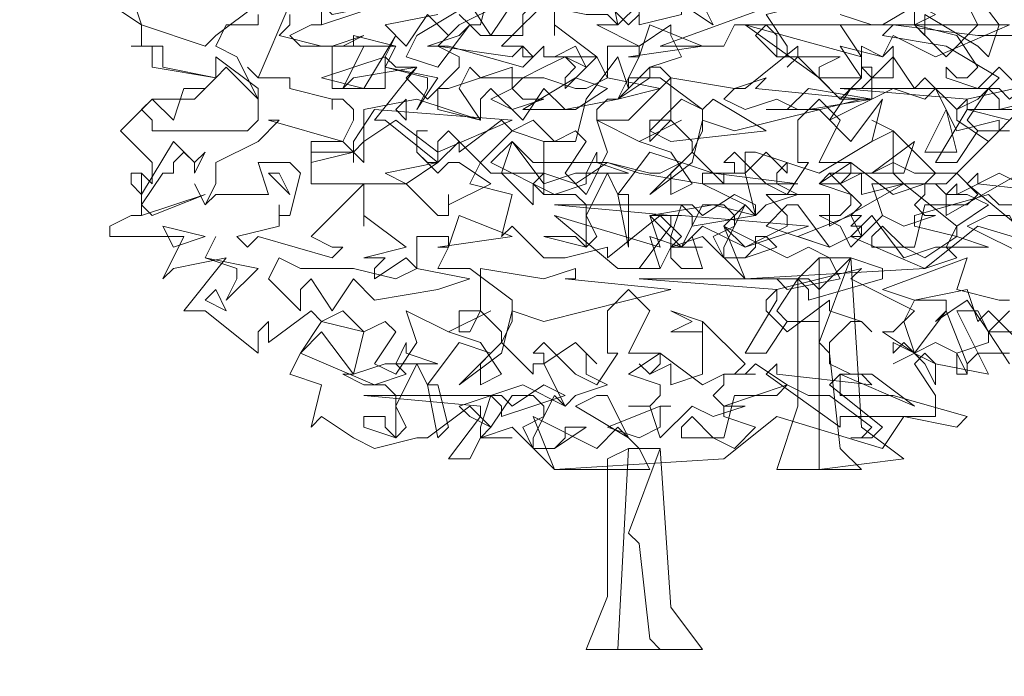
# Model space of a CAD drawing. Header units: millimetres. Extents: x 4234 to 4704, y 1542 to 2004.
# Tile 222 of 256: x 4507.7 to 4516.96, y 1736.29 to 1742.47. Entities that reach past the tile are written whole.
import ezdxf

# ---------------------------------------------------------------- set-up
doc = ezdxf.new("R2010")
doc.units = ezdxf.units.MM
doc.layers.add('BOD', color=40, linetype='Continuous')
doc.layers.add('DIMENSIONS', color=7, linetype='Continuous')

# ---------------------------------------------------------------- blocks, each defined once
blk = doc.blocks.new('A$Cf9015526')
at = {"color": 116, "lineweight": 0, "true_color": 0x136734}
for points in [[(2.1097, 0.8217), (1.8876, 0.8883), (1.7766, 0.7995), (1.3991, 0.7773), (1.3102, 0.8661), (1.2436, 0.8439), (1.2658, 0.8661), (1.2214, 0.9105), (1.1104, 0.8217), (1.1104, 0.8439), (1.0215, 0.8217), (0.9771, 0.8217), (0.9105, 0.8883), (0.8883, 0.8661), (0.9105, 0.9549), (0.8217, 0.9771), (0.8439, 1.0215), (0.9105, 1.0882), (0.8883, 1.1104), (0.7995, 1.0437), (0.7995, 1.0659), (0.7773, 1.0882), (0.755, 1.0659), (0.755, 1.0215), (0.644, 1.1104), (0.6218, 1.1104), (0.7106, 1.2214), (0.5774, 1.1992), (0.5552, 1.177), (0.5996, 1.2658), (0.4664, 1.2658), (0.4441, 1.288), (0.4886, 1.3102), (0.5108, 1.3102), (0.5108, 1.3991)], [(1.9764, 1.3991), (1.8432, 1.4435), (1.821, 1.4435), (1.821, 1.3991), (1.7322, 1.4213), (1.7322, 1.3991), (1.71, 1.3768), (1.7988, 1.3324), (1.7544, 1.3102), (1.821, 1.2436), (1.8876, 1.3102), (1.8654, 1.3546), (1.9764, 1.3546)], [(2.0653, 1.1992), (1.8654, 1.1548), (1.8432, 1.1326), (1.8432, 1.1104), (1.9098, 1.0659), (1.9764, 1.1326)], [(1.9986, 0.9327), (1.932, 0.9327), (1.9098, 0.9549), (1.7544, 0.9105), (1.7544, 0.8883), (1.8432, 0.8661), (1.7766, 0.8217), (1.7322, 0.8439), (1.6877, 0.8439), (1.6655, 0.8439), (1.6655, 0.8661), (1.6877, 0.8883), (1.7322, 0.8439), (1.7544, 0.8439), (1.7766, 0.9327), (1.8654, 0.9327), (1.8876, 0.9549), (1.8432, 0.9993), (1.821, 0.9771), (1.7766, 0.9771), (1.7988, 0.9993), (1.71, 1.0882), (1.71, 0.9993), (1.7322, 0.9771), (1.6433, 0.9549), (1.6433, 0.9993), (1.5989, 0.9771), (1.5767, 0.9993), (1.5989, 0.9771), (1.6211, 0.9993), (1.6211, 1.0215), (1.5545, 1.0215), (1.5989, 1.1104), (1.5545, 1.1548), (1.5101, 1.1104), (1.5101, 1.0215), (1.5323, 1.0215), (1.4879, 0.9549), (1.4435, 0.9771), (1.3768, 1.0437), (1.3546, 1.0215), (1.3768, 1.0215), (1.3768, 0.9993), (1.3546, 0.9993), (1.3546, 0.9771), (1.288, 1.0437), (1.3102, 1.0882), (1.3102, 1.1326), (1.2214, 1.1992), (1.1548, 1.1992), (1.177, 1.2436), (1.177, 1.2658), (1.1104, 1.2658), (1.1104, 1.1992), (1.0882, 1.2436), (1.0215, 1.177), (1.0215, 1.1992), (1.0437, 1.2214), (1.0215, 1.2436), (0.9993, 1.2436), (1.0882, 1.2436), (0.9993, 1.3102), (0.9993, 1.288), (0.9993, 1.3546)], [(0.9993, 1.3768), (0.8883, 1.2658), (0.9327, 1.2658), (0.9549, 1.2436), (0.9327, 1.2214), (0.7773, 1.2658), (0.755, 1.2658), (0.7328, 1.2658), (0.7995, 1.288), (0.8217, 1.3102), (0.7995, 1.3324), (0.8217, 1.3102), (0.8439, 1.3102), (0.8661, 1.3991)], [(1.0882, 1.3768), (1.1548, 1.3102), (1.177, 1.3324)], [(1.9764, 0.6662), (1.9098, 0.6662), (1.8876, 0.7106), (1.8432, 0.7106), (1.9098, 0.5774), (1.7988, 0.5996), (1.7766, 0.6218), (1.7544, 0.5996), (1.7988, 0.533), (1.7988, 0.4886), (1.7322, 0.4886), (1.6877, 0.4219), (1.4657, 0.4886), (1.3546, 0.3997), (0.9993, 0.3775), (0.9105, 0.4664), (0.8439, 0.4441), (0.8661, 0.4664), (0.8217, 0.5108), (0.7328, 0.4441), (0.7106, 0.4441), (0.6218, 0.4219), (0.5774, 0.4441), (0.5108, 0.4886), (0.4886, 0.4664), (0.5108, 0.5552), (0.4441, 0.5774), (0.4664, 0.6218), (0.5108, 0.6884), (0.4886, 0.7106), (0.3997, 0.644), (0.3997, 0.6662), (0.3997, 0.6884), (0.3775, 0.6662), (0.3775, 0.6218), (0.2665, 0.7106), (0.2221, 0.7106), (0.3109, 0.8217), (0.1999, 0.7995), (0.1777, 0.7773), (0.2221, 0.8661), (0.0666, 0.8661), (0.0666, 0.8883), (0.111, 0.9105), (0.1332, 0.9105), (0.1332, 0.9993), (0.1554, 0.9771), (0.1554, 0.9993), (0.1554, 1.0215), (0.0888, 1.0882), (0.1554, 1.1548), (0.2443, 1.1548), (0.2887, 1.1992), (0.1554, 1.2214), (0.1554, 1.2658), (0.111, 1.2658), (0.1332, 1.2658), (0.1332, 1.3102), (0.0666, 1.3546)], [(1.5989, 1.3324), (1.6655, 1.3102), (1.4435, 1.3102), (1.4213, 1.288), (1.4657, 1.2436), (1.5989, 1.2436), (1.5545, 1.2214), (1.5545, 1.1992), (1.5989, 1.1548), (1.6433, 1.1992), (1.6433, 1.2214), (1.6655, 1.2214), (1.6655, 1.1548), (1.5989, 1.1548), (1.5101, 1.2436), (1.4879, 1.2214), (1.5101, 1.2436), (1.5101, 1.2658), (1.3991, 1.177), (1.3768, 1.177), (1.3546, 1.1548), (1.3991, 1.1326), (1.4657, 1.1548), (1.5101, 1.1326), (1.5545, 1.1326), (1.6211, 1.0659), (1.6877, 1.1548), (1.6655, 1.0659), (1.5545, 0.9993), (1.4213, 1.0437), (1.3991, 1.0437), (1.3991, 0.9993), (1.3102, 0.9993), (1.3102, 0.9771), (1.3991, 0.9327), (1.3546, 0.8883), (1.3991, 0.8439), (1.4879, 0.8883), (1.4879, 0.9105), (1.4435, 0.9549), (1.5767, 0.9549), (1.5767, 0.9105), (1.5767, 0.8883), (1.7322, 0.9771), (1.8432, 0.8883), (1.9098, 0.9327), (1.8654, 0.9549), (1.8432, 0.9549), (1.821, 0.9549), (1.8432, 0.9771), (1.8432, 0.9549), (1.932, 0.9993), (2.0209, 0.9549)], [(1.9542, 1.0882), (1.932, 1.0882), (1.9542, 1.1104), (1.8654, 1.1326), (2.0209, 1.1326), (1.932, 1.2214), (1.8876, 1.177), (1.821, 1.1992), (1.821, 1.2214), (1.8432, 1.1992), (1.8654, 1.1992), (1.8876, 1.2214), (1.8432, 1.288), (1.7544, 1.3102), (1.71, 1.3102), (1.6877, 1.3102), (1.7988, 1.3768)], [(1.7544, 1.3546), (1.7544, 1.3102), (1.7766, 1.288), (1.7766, 1.3102), (1.7766, 1.3324), (1.8876, 1.2658), (1.9098, 1.2436), (1.932, 1.3102), (1.8654, 1.3991)], [(1.9764, 0.644), (1.9098, 0.7106), (1.8876, 0.6884), (1.8654, 0.755), (1.7544, 0.7328), (1.7322, 0.6884), (1.7544, 0.6218), (1.821, 0.7106), (1.8654, 0.5996), (1.8654, 0.5774), (1.8432, 0.5774), (1.8432, 0.6218), (1.7988, 0.644), (1.7544, 0.6218), (1.7766, 0.5996), (1.7544, 0.6218), (1.71, 0.5996), (1.7544, 0.6218), (1.6877, 0.6662), (1.71, 0.6662), (1.7544, 0.7106), (1.6211, 0.7773), (1.6433, 0.7995), (1.4657, 0.755), (1.4435, 0.7328), (1.4435, 0.7106), (1.4879, 0.6662), (1.5767, 0.7328), (1.5767, 0.7106), (1.6433, 0.6884), (1.6655, 0.6662), (1.6433, 0.6884), (1.6211, 0.6884), (1.5767, 0.644), (1.5767, 0.5996), (1.6211, 0.5774), (1.6655, 0.5774), (1.7544, 0.5108), (1.5989, 0.5774), (1.5767, 0.5552), (1.6877, 0.4664), (1.6655, 0.4441), (1.6211, 0.4441), (1.6433, 0.4441), (1.6655, 0.4664), (1.5767, 0.533), (1.5323, 0.533), (1.4879, 0.5552), (1.3546, 0.5108), (1.3546, 0.4886), (1.4213, 0.4664), (1.3768, 0.4219), (1.3324, 0.4441), (1.288, 0.4441), (1.2658, 0.4441), (1.2658, 0.4664), (1.288, 0.4886), (1.3324, 0.4441), (1.3546, 0.4441), (1.3768, 0.533), (1.4657, 0.533), (1.4879, 0.5552), (1.4213, 0.5996), (1.3991, 0.5774), (1.3768, 0.5774), (1.3991, 0.5996), (1.3102, 0.6884), (1.3102, 0.5996), (1.3102, 0.5774), (1.2436, 0.5552), (1.2436, 0.5996), (1.1992, 0.5774), (1.177, 0.5996), (1.1992, 0.5774), (1.2214, 0.5996), (1.2214, 0.6218), (1.1548, 0.6218), (1.1992, 0.7106), (1.1548, 0.755), (1.1104, 0.7106), (1.1104, 0.6218), (1.1326, 0.6218), (1.0882, 0.5552), (1.0437, 0.5774), (0.9771, 0.644), (0.9549, 0.6218), (0.9771, 0.6218), (0.9771, 0.5996), (0.9549, 0.5996), (0.9549, 0.5774), (0.8883, 0.644), (0.9105, 0.6884), (0.9105, 0.7328), (0.8217, 0.7995), (0.755, 0.7995), (0.7773, 0.8439), (0.7773, 0.8661), (0.7106, 0.8661), (0.7106, 0.7995), (0.6884, 0.8217), (0.6218, 0.7773), (0.6218, 0.7995), (0.644, 0.8217), (0.6218, 0.8217), (0.5996, 0.8217), (0.6884, 0.8439), (0.5996, 0.9105), (0.5996, 0.8883), (0.5996, 0.9327), (0.5996, 0.9549), (0.5996, 0.9771), (0.4886, 0.8661), (0.533, 0.8439), (0.5552, 0.8439), (0.533, 0.8217), (0.3775, 0.8661), (0.3553, 0.8439), (0.3331, 0.8661), (0.4219, 0.8883), (0.4219, 0.9105), (0.4219, 0.9327), (0.4219, 0.9105), (0.4441, 0.9105), (0.4664, 0.9993), (0.4441, 1.0215), (0.3775, 1.0215), (0.3997, 0.9549), (0.2887, 0.9549), (0.2665, 0.9327), (0.2443, 0.9771), (0.2665, 0.9327), (0.2887, 0.9771), (0.2887, 1.0215), (0.3775, 1.0659), (0.4219, 1.1104), (0.3997, 1.1104), (0.5552, 1.0659), (0.5774, 1.1104), (0.5774, 1.1326), (0.5552, 1.1548), (0.533, 1.1548), (0.533, 1.1326), (0.533, 1.1548), (0.4441, 1.177), (0.4441, 1.1992), (0.3775, 1.1992), (0.3553, 1.2214), (0.3775, 1.1992), (0.4441, 1.3546)], [(0.4441, 1.3324), (0.4441, 1.3102), (0.4219, 1.288), (0.5108, 1.2658), (0.533, 1.2658), (0.5996, 1.288), (0.5552, 1.2658), (0.533, 1.2658), (0.533, 1.2436), (0.533, 1.177), (0.644, 1.177), (0.644, 1.2436), (0.6662, 1.2214), (0.7106, 1.2214), (0.6884, 1.1992), (0.7328, 1.1548), (0.7995, 1.2214), (0.7995, 1.2436), (0.755, 1.2658), (0.7773, 1.288), (0.7328, 1.3324), (0.6884, 1.2658), (0.644, 1.3102), (0.755, 1.3324)], [(0.8883, 1.3546), (0.7995, 1.3102), (0.755, 1.2658), (0.9105, 1.2436), (0.9327, 1.2658), (0.9327, 1.2436), (0.9549, 1.2436), (0.9771, 1.2658), (0.9771, 1.2436), (0.9993, 1.2436), (1.0437, 1.2658), (1.0659, 1.2214), (1.0215, 1.2436), (0.9771, 1.2214), (0.9327, 1.1992), (0.9105, 1.177), (0.9327, 1.1548), (0.9771, 1.1548), (0.9105, 1.1326), (0.8661, 1.1548), (0.9105, 1.177), (0.9105, 1.2214), (0.7773, 1.177), (0.755, 1.177), (0.755, 1.1326), (0.8439, 1.1104), (0.7106, 1.1548), (0.5996, 1.1326), (0.5996, 1.0215), (0.5552, 1.0659), (0.4886, 1.0659), (0.4886, 0.9771), (0.6884, 0.9771), (0.755, 0.9105), (0.7773, 0.9105), (0.7773, 0.9549), (0.7773, 0.9327), (0.8661, 0.9771), (0.7995, 1.0215), (0.7773, 1.0215), (0.755, 0.9993), (0.7106, 1.0437), (0.7106, 1.0882), (0.7328, 1.0882), (0.7106, 1.0882), (0.7106, 1.0437), (0.7328, 1.0215), (0.755, 1.0215), (0.7995, 1.0659), (0.8661, 0.9993), (0.9771, 0.9993), (0.9771, 1.0659), (1.0215, 1.0659), (1.0437, 1.0659), (1.0659, 1.1548), (1.1326, 1.2436), (1.1548, 1.177), (1.1548, 1.1992), (1.1326, 1.1548), (1.1104, 1.1548), (1.0882, 1.1326), (1.0882, 1.1104), (1.1548, 1.1104), (1.2436, 1.1992), (1.2214, 1.2214), (1.1992, 1.2214), (1.2658, 1.2436), (1.2436, 1.288), (1.2436, 1.3102), (1.177, 1.2658), (1.0882, 1.3102), (1.1326, 1.3102), (1.1104, 1.4213)], [(0.3775, 1.3324), (0.3775, 1.3102), (0.3109, 1.3102), (0.2887, 1.2658), (0.3331, 1.2436), (0.3775, 1.1548), (0.3775, 1.1326), (0.3775, 1.1104), (0.3553, 1.0882), (0.1554, 1.0882), (0.1554, 1.1104), (0.1332, 1.1326), (0.1554, 1.1548), (0.1999, 1.1104), (0.2221, 1.177), (0.2665, 1.177), (0.2887, 1.1992), (0.1777, 1.2214), (0.1777, 1.2658), (0.111, 1.2658), (0.1332, 1.2658), (0.1332, 1.3102), (0.0666, 1.3546)], [(0.111, 1.3768), (0.1332, 1.3102), (0.2665, 1.2658), (0.2887, 1.288), (0.3775, 1.3546)], [(1.9764, 0.9993), (1.821, 0.9105), (1.821, 0.9549), (1.7988, 0.9771), (1.6655, 0.9771), (1.6877, 0.9105), (1.6433, 0.8661), (1.6211, 0.9105), (1.6433, 0.9327), (1.5989, 0.9771), (1.5545, 0.9771), (1.5767, 0.9993), (1.6655, 0.9993), (1.71, 1.0215), (1.7544, 0.9993), (1.8432, 0.9993), (1.932, 1.0882), (1.932, 1.1104), (1.8432, 1.0882), (1.7988, 1.177), (1.7766, 1.1548), (1.71, 1.177), (1.5767, 1.1104), (1.6211, 1.177), (1.6433, 1.177), (1.71, 1.2436), (1.7544, 1.177), (1.7766, 1.1992), (1.8432, 1.1326), (1.8876, 1.1548), (1.932, 1.1992), (1.821, 1.2658), (1.6877, 1.288), (1.71, 1.3102), (1.8876, 1.288), (1.9764, 1.288)], [(1.9542, 0.7106), (1.9098, 0.6662), (1.9542, 0.5996)], [(1.9542, 0.6218), (1.8876, 0.6218), (1.8654, 0.5996), (1.8654, 0.5774), (1.8432, 0.6218), (1.9098, 0.644), (1.9098, 0.6662), (1.8654, 0.7328), (1.7988, 0.6884), (1.821, 0.7106), (1.821, 0.7328), (1.7544, 0.7328), (1.6877, 0.755), (1.8654, 0.8217), (1.8432, 0.755), (1.932, 0.7328), (1.9542, 0.7328)]]:
    blk.add_lwpolyline(points, dxfattribs=at)
for points in [[(1.4435, 1.4435), (1.5323, 1.3546), (1.4435, 1.3324), (1.4879, 1.2658), (1.4879, 1.2436), (1.4657, 1.2436), (1.4657, 1.288), (1.4435, 1.3102), (1.3768, 1.3102), (1.3546, 1.2658), (1.2214, 1.2658), (1.4657, 1.3546), (1.4435, 1.3768), (1.3768, 1.3768), (1.3991, 1.3768), (1.3991, 1.4213), (1.3768, 1.4213), (1.3324, 1.4435), (1.288, 1.4657), (1.3102, 1.5101), (1.3768, 1.4435)], [(0.644, 1.4435), (0.6218, 1.4213), (0.6218, 1.4435), (0.5996, 1.4435), (0.5996, 1.3991), (0.5774, 1.4213), (0.5108, 1.3546), (0.533, 1.3324), (0.644, 1.3546), (0.5108, 1.3102), (0.5108, 1.4213), (0.5108, 1.3991), (0.5108, 1.3768), (0.5108, 1.3546), (0.5774, 1.4657), (0.6218, 1.4435)], [(1.2658, 1.3546), (1.2658, 1.3324), (1.177, 1.3102), (1.177, 1.3324), (1.177, 1.3546), (1.1326, 1.3102), (1.1104, 1.3324), (1.0659, 1.3324), (0.9549, 1.3546), (0.9327, 1.3324), (0.9327, 1.288), (0.8439, 1.288), (0.8217, 1.3102), (0.755, 1.2214), (0.6884, 1.2436), (0.7106, 1.288), (0.8217, 1.3546), (0.8661, 1.288), (0.9105, 1.3546), (1.0215, 1.3546), (1.0882, 1.3991), (1.1548, 1.3546)], [(1.2658, 1.3546), (1.288, 1.3991), (1.3324, 1.3102)], [(1.1548, 1.2436), (1.177, 1.2436), (1.1992, 1.3102), (1.3102, 1.2658)], [(1.7988, 1.2436), (1.71, 1.288), (1.6877, 1.2436), (1.5989, 1.2658), (1.6433, 1.1992), (1.6211, 1.1992), (1.5545, 1.1992), (1.3991, 1.3102), (1.6433, 1.2436), (1.5989, 1.3102), (1.6877, 1.3102), (1.9542, 1.3102)], [(0.5108, 1.1992), (0.644, 1.2436), (0.6662, 1.288), (0.5996, 1.177)], [(0.5774, 1.2658), (0.5774, 1.288), (0.6662, 1.2658)], [(0.755, 1.1992), (0.7106, 1.1326), (0.7328, 1.177), (0.7328, 1.1992), (0.644, 1.2214), (0.6662, 1.2658), (0.644, 1.2214)], [(1.71, 1.2658), (1.71, 1.1992), (1.6655, 1.1992), (1.6433, 1.2214), (1.6433, 1.2658), (1.6877, 1.2436)], [(0.3775, 1.1548), (0.3553, 1.177), (0.3109, 1.2214), (0.2887, 1.1992), (0.2887, 1.2436), (0.3775, 1.177)], [(0.9771, 1.1992), (1.0437, 1.177), (1.0659, 1.177), (1.1104, 1.1992), (1.2214, 1.177), (1.1326, 1.1548), (1.0215, 1.1326), (0.9771, 1.177), (0.9327, 1.1104), (0.8661, 1.177), (0.8439, 1.1548), (0.8439, 1.1104), (0.7995, 1.177), (0.8217, 1.2214), (0.8439, 1.1992)], [(1.1326, 1.1548), (1.1992, 1.2214), (1.1992, 1.1992)], [(2.1097, 1.177), (1.932, 1.1326), (1.932, 1.1548), (1.9098, 1.177), (1.8654, 1.1104), (1.8876, 1.0882), (1.9542, 1.0882), (1.8876, 1.0882), (1.8432, 1.0215), (1.7988, 1.0215), (1.8654, 1.1326), (1.8654, 1.1548), (1.5989, 1.177), (1.932, 1.177), (1.9542, 1.1548), (2.0431, 1.2214), (2.1097, 1.1992)], [(1.0437, 1.1326), (0.9327, 1.1326), (1.0437, 1.1992), (1.1104, 1.177)], [(1.4213, 1.177), (1.6433, 1.1548), (1.3768, 1.0882), (1.3102, 1.1104), (1.288, 1.0215), (1.1992, 0.9549), (1.288, 1.0437), (1.288, 1.0659), (1.2436, 1.1104), (1.1992, 1.0659), (1.1992, 1.1104), (1.2436, 1.1104), (1.2436, 1.1992), (1.3768, 1.177), (1.4435, 1.1992)], [(1.5323, 1.1326), (1.4435, 1.1326), (1.4879, 1.1326), (1.5323, 1.177), (1.6655, 1.1548)], [(0.6884, 1.1104), (0.6662, 1.1326), (0.6884, 1.1548)], [(1.3324, 1.1548), (1.4435, 1.0882), (1.2436, 1.0659), (1.1992, 1.0882), (1.2658, 1.1548), (1.3102, 1.1326)], [(0.755, 1.0437), (0.6662, 1.1104), (0.5996, 1.0659), (0.5774, 1.0437), (0.5774, 1.0215), (0.5774, 1.0437), (0.4886, 1.0215), (0.4886, 1.0437), (0.5774, 1.0437), (0.5774, 1.0659), (0.6218, 1.1326), (0.9105, 1.1104)], [(1.7766, 1.0437), (1.821, 1.1326), (1.8432, 1.0437)], [(1.0437, 1.0882), (1.0659, 1.0659), (1.0215, 0.9993), (1.0659, 0.9549), (1.1104, 1.0437), (1.0882, 1.1104), (1.177, 1.0659), (1.2658, 1.1104), (1.177, 1.0659), (1.2436, 1.0437), (1.288, 0.9771), (1.2436, 0.9549), (1.2436, 0.9993), (1.2658, 1.0215), (1.1992, 1.0437), (1.1326, 0.9549), (1.1548, 0.9549), (1.1548, 0.8439), (1.1326, 0.9549), (1.1104, 0.9993), (1.0659, 0.9105), (1.0882, 0.8661), (1.0659, 0.8439), (0.9771, 0.8661), (0.9993, 0.8661), (1.0437, 0.8661), (1.0659, 0.8439), (1.0659, 0.9327), (1.0437, 0.9549), (0.9771, 0.9549), (0.9549, 0.9771), (0.9771, 0.9549), (0.9771, 1.0659), (0.9105, 1.0882), (0.9549, 1.1104), (0.9993, 1.0659)], [(1.71, 1.0659), (1.71, 1.0882), (1.6655, 1.0659), (1.71, 1.0882), (1.6655, 1.1104), (1.71, 1.0882)], [(0.2665, 1.0437), (0.2443, 0.9993), (0.2443, 1.0215), (0.2221, 1.0437), (0.1999, 1.0215), (0.1999, 0.9993), (0.1777, 0.9993), (0.1332, 0.9327), (0.1554, 0.9105), (0.2665, 0.9549), (0.1332, 0.9105), (0.1332, 0.9993), (0.111, 0.9993), (0.111, 0.9771), (0.1332, 0.9549), (0.1999, 1.0659), (0.2443, 1.0215)], [(0.9105, 1.0659), (0.9771, 0.9771), (1.0437, 0.9993), (1.0659, 0.9993), (1.0882, 1.0437), (1.0882, 1.0215), (1.1548, 0.9993), (1.0659, 0.9993), (1.0659, 0.9771), (0.9993, 0.9549), (0.8661, 1.0215)], [(1.1104, 1.0215), (1.1992, 0.9993), (1.2214, 0.9993), (1.2658, 1.0215), (1.3324, 0.9993), (1.5101, 0.9771), (1.3102, 0.9771), (1.177, 0.9993), (1.1104, 1.0215), (1.0437, 0.9771), (0.9771, 0.9993), (0.9549, 0.9771), (0.9549, 0.9327), (0.8883, 0.9993), (0.9105, 1.0659), (0.9549, 1.0215)], [(1.6655, 0.9993), (1.7544, 1.0659), (1.7322, 0.9993)], [(1.4879, 1.0215), (1.4657, 0.9993), (1.4657, 0.9771), (1.5101, 0.9549), (1.4435, 0.9327), (1.4213, 0.9105), (1.3991, 0.9993), (1.4435, 1.0437), (1.4879, 0.9993)], [(0.6884, 0.9771), (0.644, 0.9993), (0.755, 1.0215)], [(1.7766, 0.9771), (1.821, 0.9771), (1.7766, 0.9771), (1.7766, 0.9549), (1.7544, 0.9327), (1.7766, 0.9105), (1.7988, 0.9105), (1.7322, 0.8883), (1.6877, 0.9105), (1.6211, 0.8439), (1.5989, 0.8883), (1.5545, 0.9105), (1.5989, 0.9105), (1.6211, 0.9327), (1.6211, 0.9549), (1.5545, 0.9771), (1.6211, 1.0215), (1.71, 0.9549)], [(0.4441, 0.9549), (0.3997, 0.9993), (0.4219, 0.9993)], [(2.0875, 0.9549), (2.0653, 0.9549), (2.0209, 0.9549), (1.9986, 0.9549), (1.9986, 0.9327), (2.1319, 0.9327), (2.2873, 0.8883), (2.2651, 0.8661), (2.1541, 0.8883), (2.0209, 0.8883), (1.9986, 0.8661), (1.8654, 0.9771), (1.8876, 0.9993), (1.8876, 0.9771)], [(1.4213, 0.9105), (1.288, 0.8883), (1.288, 0.9105), (1.2658, 0.9327), (1.2436, 0.8661), (1.2436, 0.8439), (1.3102, 0.8439), (1.2436, 0.8439), (1.2214, 0.7995), (1.177, 0.7995), (1.2436, 0.8883), (1.2436, 0.9105), (0.9993, 0.9327), (1.288, 0.9327), (1.3102, 0.9105), (1.3768, 0.9549), (1.4213, 0.9327)], [(1.3991, 0.9327), (1.3546, 0.8439), (1.3546, 0.8217), (1.3991, 0.8217), (1.4213, 0.8439), (1.4213, 0.8661), (1.4435, 0.8661), (1.4657, 0.8439), (1.3991, 0.8217), (1.3546, 0.8217), (1.3324, 0.8661), (1.3768, 0.8883), (1.3768, 0.9105), (1.3546, 0.9327), (1.3102, 0.9327), (1.2658, 0.8439), (1.2214, 0.8883), (1.1992, 0.9105), (1.3324, 0.9327), (1.4213, 0.9105)], [(1.5767, 0.8439), (1.4435, 0.8883), (1.4879, 0.9327), (1.5101, 0.9327)], [(0.755, 0.8439), (0.7773, 0.8439), (0.7995, 0.9105), (0.9105, 0.8661)], [(1.3991, 0.8439), (1.3102, 0.8883), (1.2658, 0.8439), (1.1992, 0.8661), (1.2214, 0.7995), (1.1326, 0.7995), (0.9993, 0.9105), (1.2214, 0.8439), (1.1992, 0.9105), (1.2658, 0.9105), (1.5323, 0.8883)], [(1.6433, 0.9105), (1.6211, 0.8883), (1.6433, 0.8883), (1.6433, 0.8661), (1.6211, 0.8661), (1.5767, 0.8439), (1.5101, 0.8661), (1.6211, 0.9105)], [(1.6655, 0.9105), (1.7322, 0.8217), (1.7988, 0.8439), (1.821, 0.8439), (1.8432, 0.8883), (1.8432, 0.8661), (1.9098, 0.8439), (1.821, 0.8439), (1.8432, 0.8217), (1.7766, 0.7995), (1.6211, 0.8661)], [(1.9986, 0.8217), (1.8654, 0.8883), (1.9098, 0.9105), (1.9542, 0.9105)], [(0.1999, 0.8439), (0.1777, 0.8883), (0.2665, 0.8661)], [(1.5323, 0.8439), (1.5767, 0.8217), (1.5989, 0.7773), (1.4879, 0.755), (1.4657, 0.7773), (1.4435, 0.7773), (1.3991, 0.7773), (1.3546, 0.8883), (1.4879, 0.8217)], [(0.3775, 0.7995), (0.3109, 0.7328), (0.3331, 0.7773), (0.3331, 0.7995), (0.2665, 0.8217), (0.2887, 0.8661), (0.2665, 0.8217)], [(1.288, 0.8661), (1.3102, 0.7995), (1.2658, 0.7995), (1.2436, 0.8217), (1.2436, 0.8661), (1.2658, 0.8439)], [(0.5774, 0.7995), (0.6662, 0.7773), (0.7106, 0.7995), (0.8217, 0.7773), (0.755, 0.755), (0.6218, 0.7328), (0.5774, 0.7773), (0.533, 0.7106), (0.4886, 0.7773), (0.4664, 0.755), (0.4664, 0.7106), (0.3997, 0.7773), (0.4219, 0.8217), (0.4664, 0.7995)], [(1.6877, 0.7773), (1.5323, 0.7328), (1.5323, 0.755), (1.5101, 0.7773), (1.4657, 0.7106), (1.4879, 0.6884), (1.5545, 0.6884), (1.4879, 0.6884), (1.4435, 0.6218), (1.3991, 0.6218), (1.4657, 0.7328), (1.4657, 0.755), (1.177, 0.7773), (1.5323, 0.7773), (1.5545, 0.755), (1.6211, 0.8217), (1.6877, 0.7995)], [(1.5545, 0.644), (1.5767, 0.6218), (1.5989, 0.4219), (1.6433, 0.3775), (1.5101, 0.3775), (1.4657, 0.3775), (1.5101, 0.5108), (1.5101, 0.7773), (1.5545, 0.8217), (1.6211, 0.8217)], [(1.7322, 0.3997), (1.5545, 0.3775), (1.5545, 0.8217), (1.6211, 0.8217), (1.6433, 0.4664)], [(1.0215, 0.7773), (1.2436, 0.755), (0.9771, 0.6884), (0.9105, 0.7106), (0.8883, 0.6218), (0.7995, 0.5552), (0.8883, 0.644), (0.8883, 0.6662), (0.8439, 0.7106), (0.8217, 0.6662), (0.7995, 0.6662), (0.7995, 0.7106), (0.8439, 0.7106), (0.8439, 0.7995), (0.9771, 0.7773), (1.0437, 0.7995), (1.0437, 0.7773)], [(0.3109, 0.7106), (0.2665, 0.7328), (0.2887, 0.755)], [(0.644, 0.6884), (0.6662, 0.6662), (0.6218, 0.5996), (0.6662, 0.5774), (0.7106, 0.644), (0.6884, 0.7106), (0.7773, 0.6662), (0.8661, 0.7106), (0.7773, 0.6662), (0.8439, 0.644), (0.8883, 0.5774), (0.8439, 0.5552), (0.8439, 0.5996), (0.8661, 0.6218), (0.7995, 0.644), (0.7328, 0.5552), (0.755, 0.5552), (0.7773, 0.4664), (0.755, 0.4441), (0.7328, 0.5552), (0.7106, 0.5996), (0.6662, 0.5108), (0.6884, 0.4664), (0.6662, 0.4441), (0.5996, 0.4664), (0.5996, 0.4886), (0.644, 0.4886), (0.644, 0.4664), (0.6662, 0.4441), (0.6662, 0.533), (0.644, 0.5552), (0.5996, 0.5552), (0.5552, 0.5774), (0.5774, 0.5774), (0.5996, 0.6662), (0.5108, 0.6884), (0.5552, 0.7106), (0.5996, 0.6662)], [(1.3102, 0.6662), (1.2436, 0.6662), (1.288, 0.6884), (1.2436, 0.7106), (1.3102, 0.6884)], [(0.5108, 0.6662), (0.5774, 0.5774), (0.644, 0.5996), (0.6662, 0.5996), (0.6884, 0.644), (0.6884, 0.6218), (0.755, 0.5996), (0.6662, 0.5996), (0.6884, 0.5774), (0.6218, 0.5552), (0.4664, 0.6218)], [(1.0659, 0.6218), (1.0659, 0.5996), (1.0659, 0.5774), (1.1104, 0.5552), (1.0437, 0.533), (1.0215, 0.5108), (0.9771, 0.5996), (1.0437, 0.644), (1.0882, 0.5996)], [(1.7988, 0.5552), (1.7766, 0.5996), (1.7322, 0.644), (1.71, 0.6218), (1.71, 0.644), (1.7988, 0.5996)], [(1.3546, 0.5774), (1.4213, 0.5774), (1.3546, 0.5774), (1.3546, 0.5552), (1.3324, 0.533), (1.3546, 0.5108), (1.3991, 0.5108), (1.3324, 0.4886), (1.288, 0.5108), (1.2214, 0.4441), (1.1992, 0.5108), (1.1548, 0.5108), (1.1992, 0.5108), (1.2214, 0.533), (1.2214, 0.5552), (1.1548, 0.5774), (1.2214, 0.6218), (1.3102, 0.5552)], [(1.6655, 0.5552), (1.6433, 0.5774), (1.5989, 0.5774), (1.5989, 0.5552), (1.5989, 0.533), (1.71, 0.533), (1.8654, 0.4886), (1.8432, 0.4664), (1.7322, 0.4886), (1.5989, 0.4886), (1.5989, 0.4664), (1.4435, 0.5774), (1.4657, 0.5996), (1.4657, 0.5774)], [(1.0215, 0.533), (0.8883, 0.4886), (0.8883, 0.5108), (0.8661, 0.533), (0.8439, 0.4664), (0.8439, 0.4441), (0.9105, 0.4441), (0.8439, 0.4441), (0.8217, 0.3997), (0.7773, 0.3997), (0.8439, 0.4886), (0.8439, 0.5108), (0.5996, 0.533), (0.8883, 0.533), (0.9105, 0.5108), (0.9771, 0.5552)], [(0.9993, 0.533), (0.9549, 0.4441), (0.9549, 0.4219), (0.9993, 0.4219), (1.0215, 0.4441), (1.0215, 0.4664), (1.0437, 0.4664), (1.0659, 0.4664), (0.9993, 0.4219), (0.9549, 0.4219), (0.9327, 0.4664), (0.9771, 0.4886), (0.9771, 0.5108), (0.9549, 0.533), (0.9105, 0.533), (0.8661, 0.4664), (0.8217, 0.4886), (0.7995, 0.5108), (0.9327, 0.5552), (1.0215, 0.5108)], [(1.1548, 0.4441), (1.0437, 0.5108), (1.0882, 0.533), (1.1104, 0.533)], [(1.2214, 0.5108), (1.2214, 0.4886), (1.2214, 0.4664), (1.177, 0.4441), (1.1104, 0.4664), (1.2214, 0.5108), (1.2436, 0.5108)]]:
    blk.add_lwpolyline(points, close=True, dxfattribs=at)
at = {"color": 97, "lineweight": 0, "true_color": 0x397239}
blk.add_lwpolyline([(1.1326, 0.4664), (1.177, 0.4219), (1.1992, 0.3775), (1.0659, 0.3775), (1.0437, 0.3775), (0.9993, 0.3775), (0.9549, 0.4886), (1.0882, 0.4219)], close=True, dxfattribs=at)
at = {"color": 32, "lineweight": 0, "true_color": 0xb85b00}
blk.add_lwpolyline([(1.1548, 0.2443), (1.177, 0.2221), (1.1992, 0.0222), (1.2214, 0), (1.1104, 0), (1.0659, 0), (1.1104, 0.111), (1.1104, 0.3997), (1.1548, 0.4219), (1.2214, 0.4219)], close=True, dxfattribs=at)
at = {"color": 47, "lineweight": 0, "true_color": 0x727239}
blk.add_lwpolyline([(1.3102, 0), (1.1326, 0), (1.1548, 0.4219), (1.2214, 0.4219), (1.2436, 0.0888)], close=True, dxfattribs=at)

msp = doc.modelspace()

# ---------------------------------------------------------------- hatches: boundary and pattern name
at = {"layer": 'DIMENSIONS'}
h = msp.add_hatch(dxfattribs=at)
h.set_pattern_fill('GRASS', color=256, scale=0.5)
h.set_pattern_definition([(90, (3399.144, -158.445), (-8.980256, 8.980256), [2.38125, -15.57926]), (45, (3399.144, -158.445), (-8.980256, 8.980256), [2.38125, -10.31875]), (135, (3399.144, -158.445), (-8.980256, -8.980256), [2.38125, -10.31875])])
h.paths.add_polyline_path([(4417.6425, 1844.3253), (4423.2951, 1838.2514), (4434.9969, 1847.6295), (4469.633, 1855.411), (4513.1489, 1877.6572), (4531.9103, 1892.8657), (4546.8873, 1910.4574), (4556.576, 1922.7476), (4577.553, 1933.381), (4592.7448, 1936.6466), (4614.9867, 1937.2699), (4624.0253, 1937.2699), (4633.3522, 1938.7107), (4636.3977, 1940.2306), (4631.8428, 1952.3869, 0.161807)])
h.paths.add_polyline_path([(4631.8428, 1952.3869), (4629.8752, 1957.6381), (4629.4018, 1957.3619), (4621.324, 1958.355), (4615.8552, 1959.6126), (4597.3065, 1970.6836), (4571.5628, 1964.4359), (4571.5628, 1952.3502), (4556.6565, 1951.2934), (4533.2051, 1949.7013), (4514.0135, 1931.7588), (4500.0937, 1928.3885), (4467.5142, 1910.2651), (4457.6487, 1889.7679), (4440.0951, 1876.8578), (4418.6103, 1858.4577), (4410.1637, 1852.3615), (4417.6425, 1844.3253, -0.161807)])
h.paths.add_polyline_path([(4548.0789, 1916.6002), (4552.8565, 1929.9377), (4546.693, 1932.1455), (4541.9153, 1918.808)], flags=24)
h.paths.add_polyline_path([(4503.0556, 1883.2742), (4507.8332, 1896.6117), (4501.6696, 1898.8196), (4496.892, 1885.482)], flags=24)
h.paths.add_polyline_path([(4451.7368, 1857.409), (4456.5145, 1870.7465), (4450.3509, 1872.9544), (4445.5733, 1859.6168)], flags=24)
h.paths.add_polyline_path([(4412.9931, 1854.3366), (4417.0765, 1849.9489), (4419.3393, 1852.0547), (4415.2559, 1856.4424)], flags=24)
h.paths.add_polyline_path([(4596.3471, 1950.1809), (4601.1248, 1963.5184), (4594.9612, 1965.7262), (4590.1836, 1952.3887)], flags=24)
h.paths.add_polyline_path([(4509.7992, 1914.4402), (4520.7716, 1919.9756), (4517.1217, 1927.2104), (4506.1494, 1921.675)], flags=24)
h.paths.add_polyline_path([(4321.6553, 1898.427), (4326.0339, 1896.392), (4327.3367, 1899.1951), (4322.958, 1901.2301)], flags=9)
h.paths.add_polyline_path([(4333.4365, 1891.9961), (4338.2762, 1888.46), (4340.0997, 1890.9559), (4335.26, 1894.492)], flags=9)
h.paths.add_polyline_path([(4351.1951, 1875.6427), (4355.5215, 1871.4944), (4357.6608, 1873.7255), (4353.3344, 1877.8738)], flags=9)
h.paths.add_polyline_path([(4373.9221, 1853.7811), (4378.2721, 1849.6575), (4380.3986, 1851.9008), (4376.0487, 1856.0244)], flags=9)
h.paths.add_polyline_path([(4389.205, 1846.109), (4392.5459, 1849.595), (4390.3143, 1851.7338), (4386.9734, 1848.2478)], flags=9)
h.paths.add_polyline_path([(4407.9742, 1825.8927), (4411.6376, 1829.0381), (4409.6239, 1831.3833), (4405.9606, 1828.2379)], flags=9)
h.paths.add_polyline_path([(4405.6972, 1823.1876), (4408.8355, 1819.5181), (4411.1846, 1821.5272), (4408.0463, 1825.1967)], flags=9)
h.paths.add_polyline_path([(4412.0765, 1813.536), (4414.8574, 1808.2263), (4417.5956, 1809.6604), (4414.8147, 1814.9701)], flags=9)
h.paths.add_polyline_path([(4306.0633, 1735.5308), (4308.3702, 1742.3082), (4305.4441, 1743.3042), (4303.1371, 1736.5268)], flags=9)
h.paths.add_polyline_path([(4289.1237, 1902.077), (4295.0617, 1902.8939), (4294.6404, 1905.9561), (4288.7025, 1905.1392)], flags=9)
h.paths.add_polyline_path([(4305.67, 1902.4686), (4311.5251, 1901.1867), (4312.1862, 1904.2062), (4306.331, 1905.4882)], flags=9)
h.paths.add_polyline_path([(4434.2122, 1813.2206), (4438.5999, 1817.304), (4436.4941, 1819.5668), (4432.1063, 1815.4834)], flags=9)
h.paths.add_polyline_path([(4381.102, 1865.7275), (4385.1854, 1861.3397), (4387.4482, 1863.4456), (4383.3648, 1867.8333)], flags=9)
h.paths.add_polyline_path([(4421.9781, 1821.8049), (4426.0615, 1817.4172), (4428.3243, 1819.523), (4424.2409, 1823.9108)], flags=9)
h.paths.add_polyline_path([(4410.3951, 1823.868), (4413.9297, 1827.1574), (4411.8239, 1829.4202), (4408.2893, 1826.1308)], flags=9)
h.paths.add_polyline_path([(4387.3909, 1817.4858), (4392.1686, 1830.8233), (4386.005, 1833.0311), (4381.2274, 1819.6936)], flags=9)
h.paths.add_polyline_path([(4347.9726, 1750.0597), (4352.7503, 1763.3972), (4346.5867, 1765.6051), (4341.8091, 1752.2675)], flags=9)
h.paths.add_polyline_path([(4341.4321, 1678.3148), (4346.2097, 1691.6523), (4340.0462, 1693.8601), (4335.2686, 1680.5226)], flags=9)
h.paths.add_polyline_path([(4323.3673, 1583.7016), (4328.1449, 1597.0392), (4321.9814, 1599.247), (4317.2037, 1585.9095)], flags=9)
h.paths.add_polyline_path([(4335.3652, 1700.4464), (4339.9795, 1713.3279), (4330.8251, 1716.6071), (4326.2108, 1703.7256)], flags=9)
h.paths.add_polyline_path([(4396.1792, 1839.031), (4404.6554, 1830.2107), (4406.8611, 1832.3304), (4398.3849, 1841.1506)], flags=9)
h.paths.add_polyline_path([(4396.4333, 1860.2956), (4402.6288, 1853.7761), (4403.7122, 1854.8057), (4397.5167, 1861.3251)], flags=9)
h.paths.add_polyline_path([(4349.0141, 1900.3774), (4363.5849, 1891.1608), (4365.102, 1893.5592), (4350.5312, 1902.7758)], flags=9)
h.paths.add_polyline_path([(4438.6658, 1769.7519), (4437.6109, 1764.1146), (4441.3279, 1763.4191), (4442.3828, 1769.0563)], flags=9)
h.paths.add_polyline_path([(4432.3393, 1775.0815), (4431.5916, 1769.3953), (4435.3409, 1768.9023), (4436.0886, 1774.5885)], flags=9)
h.paths.add_polyline_path([(4446.5759, 1765.0098), (4445.4726, 1759.3818), (4449.1836, 1758.6543), (4450.2868, 1764.2824)], flags=9)
h.paths.add_polyline_path([(4333.2801, 1902.1363), (4338.0795, 1900.1576), (4339.5209, 1903.6536), (4334.7215, 1905.6324)], flags=9)
h.paths.add_polyline_path([(4335.5168, 1907.037), (4340.8576, 1904.9473), (4342.2355, 1908.4689), (4336.8946, 1910.5586)], flags=9)
h.paths.add_polyline_path([(4338.3128, 1912.555), (4343.7532, 1910.7401), (4344.9499, 1914.3274), (4339.5095, 1916.1422)], flags=9)
h.paths.add_polyline_path([(4390.5848, 1863.0102), (4393.6134, 1859.8177), (4396.592, 1862.6434), (4393.5633, 1865.8359)], flags=9)
h.paths.add_polyline_path([(4431.1188, 1819.2282), (4434.1502, 1816.0327), (4437.1288, 1818.8584), (4434.0973, 1822.0539)], flags=9)
h.paths.add_polyline_path([(4421.1353, 1830.1653), (4424.1639, 1826.9728), (4427.1425, 1829.7985), (4424.1138, 1832.991)], flags=9)
h.paths.add_polyline_path([(4410.884, 1841.2141), (4413.9127, 1838.0216), (4416.8913, 1840.8473), (4413.8626, 1844.0398)], flags=9)
h.paths.add_polyline_path([(4400.5883, 1852.1946), (4403.617, 1849.0021), (4406.5956, 1851.8278), (4403.5669, 1855.0203)], flags=9)
h.paths.add_polyline_path([(4378.8646, 1874.7618), (4381.8961, 1871.5663), (4384.8747, 1874.392), (4381.8432, 1877.5875)], flags=9)

# ---------------------------------------------------------------- block references
at = {"layer": 'BOD', "xscale": 4.480026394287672, "yscale": 4.480026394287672, "zscale": 4.480026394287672}
msp.add_blockref('A$Cf9015526', (4508.2505, 1736.5461, 480.9174), dxfattribs=at)

doc.saveas('drawing.dxf')
